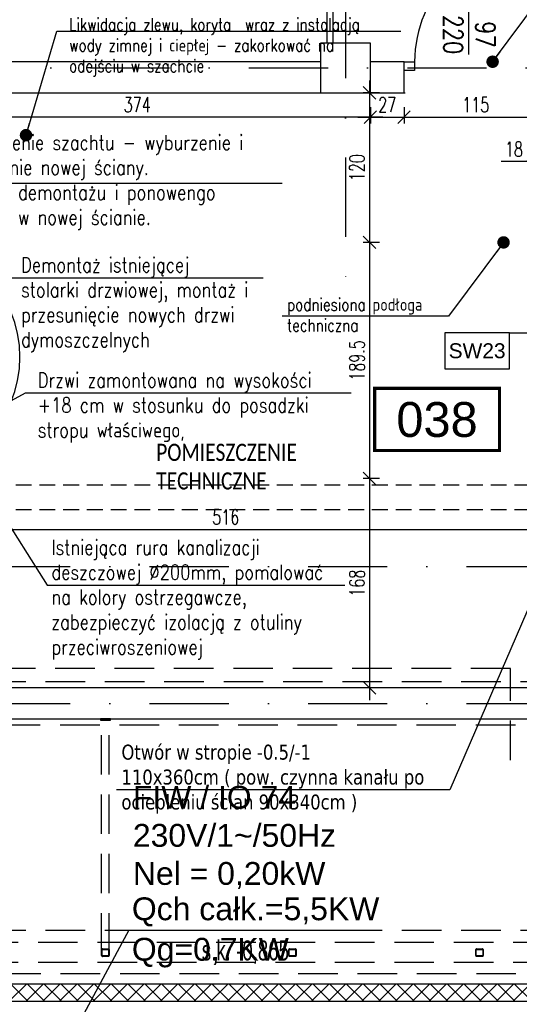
# Model space of a CAD drawing. Header units: centimetres. Extents: x -10729 to 23827, y -4437 to 19798.
# Tile 84 of 95: x 9289 to 9689, y 11959 to 12749. Entities that reach past the tile are written whole.
import ezdxf
from ezdxf.enums import TextEntityAlignment as Align

# ---------------------------------------------------------------- set-up
doc = ezdxf.new("R2010")
doc.units = ezdxf.units.CM
doc.header["$PDMODE"] = 35
doc.header["$PDSIZE"] = 0.1
for name, pattern in [('HIDDEN', [9.525, 6.35, -3.175]), ('Kondygnacja  -0_5$0$HIDDEN', [9.525, 6.35, -3.175]), ('Kondygnacja  -0_5$0$HIDDEN2', [4.7625, 3.175, -1.5875]), ('Osie rzutów$0$DASHDOT2', [12.7, 6.35, -3.175, 0, -3.175]), ('SU Lampy kwadratowe  -1$0$HIDDENX2', [19.05, 12.7, -6.35])]:
    doc.linetypes.add(name, pattern=pattern)
doc.layers.get('0').update_dxf_attribs({"color": 8})
doc.layers.get('DEFPOINTS').update_dxf_attribs({"color": 8})
for name, color, linetype in [('KJP_KK_OPISY MOCY klimakonwektorów', 7, 'Continuous'), ('Kondygnacja  -0_5$0$ARCH_GK', 8, 'Continuous'), ('Kondygnacja  -0_5$0$ARCH_INFO_ETYK_DRZWI', 8, 'Continuous'), ('Kondygnacja  -0_5$0$ARCH_INFO_OPISY', 8, 'Continuous'), ('Kondygnacja  -0_5$0$ARCH_INFO_OPISY_PRZEGRODY', 8, 'Continuous'), ('Kondygnacja  -0_5$0$ARCH_KONSTR_POWYŻEJ RZUTU', 8, 'Kondygnacja  -0_5$0$HIDDEN'), ('Kondygnacja  -0_5$0$ARCH_KONSTR_POWYŻEJ RZUTU_IST', 8, 'Kondygnacja  -0_5$0$HIDDEN2'), ('Kondygnacja  -0_5$0$ARCH_MUROWANE_IST', 8, 'Continuous'), ('Kondygnacja  -0_5$0$ARCH_POMOCNICZE', 8, 'Continuous'), ('Kondygnacja  -0_5$0$ARCH_SCHODY_IST', 8, 'Continuous'), ('Kondygnacja  -0_5$0$ARCH_WYPOSAŻENIE_SANITARNE_IST', 8, 'Continuous'), ('Kondygnacja  -0_5$0$ARCH_ŚLUSARKA_DRZWI', 8, 'Continuous'), ('Kondygnacja  -0_5$0$ARCH_ŻELBET_IST', 8, 'Continuous'), ('Kondygnacja +0_5$0$ARCH_ŚLUSARKA_DRZWI', 8, 'Continuous'), ('Osie rzutów$0$ARCH_INFO_OSIE_IST', 8, 'Osie rzutów$0$DASHDOT2'), ('Osie rzutów$0$ARCH_INFO_OSIE_OPISY_IST', 8, 'Continuous'), ('Pomieszczenia -05$0$ARCH_INFO_AREA_ETYKIETY_200', 8, 'Continuous')]:
    doc.layers.add(name, color=color, linetype=linetype)
doc.layers.add('Kondygnacja  -0_5$0$ARCH_INFO_WYMIARY', color=8, linetype='Continuous', lineweight=9)
doc.styles.add('Arial', font='arial.ttf')
doc.styles.add('Kondygnacja  -0_5$0$Arial', font='arial.ttf')
doc.styles.add('Kondygnacja  -0_5$0$BIKTS', font='bikromsw.shx', dxfattribs={"width": 0.8})
doc.styles.add('Kondygnacja  -0_5$0$Romans', font='Romans.shx', dxfattribs={"width": 0.7})
doc.styles.add('Kondygnacja  -0_5$0$Standard', font='txt')
doc.styles.add('Kondygnacja +0$0$ROMANS-50-CM', font='romans.shx', dxfattribs={"width": 0.8, "height": 10})
doc.styles.add('Pomieszczenia -05$0$Arial', font='arial.ttf')
doc.dimstyles.new('Kondygnacja  -0_5$0$ISO-25', dxfattribs={"dimtxt": 2.5, "dimasz": 2.5, "dimexe": 1.25, "dimexo": 0.625, "dimtad": 1, "dimtxsty": 'Kondygnacja  -0_5$0$Standard', "dimcen": 2.5, "dimadec": 0, "dimazin": 0, "dimtfac": 1, "dimtmove": 0, "dimatfit": 3, "dimfxl": 1, "dimarcsym": 0})
doc.dimstyles.new('Kondygnacja  -0_5$0$Wymiary 1-100', dxfattribs={"dimtxt": 12, "dimasz": 10, "dimexe": 5, "dimexo": 0, "dimgap": 4, "dimtad": 1, "dimrnd": 0.5, "dimzin": 12, "dimdsep": 46, "dimtxsty": 'Kondygnacja  -0_5$0$Romans', "dimblk": 'Kondygnacja  -0_5$0$_Oblique', "dimcen": 10, "dimdle": 10, "dimclrt": 55, "dimazin": 0, "dimtfac": 1, "dimtmove": 1, "dimatfit": 3, "dimfxl": 8, "dimfxlon": 1, "dimtolj": 1, "dimtzin": 0, "dimarcsym": 0})

# ---------------------------------------------------------------- blocks, each defined once
blk = doc.blocks.new('Osie rzutów')
at = {"layer": 'Osie rzutów$0$ARCH_INFO_OSIE_IST', "ltscale": 10}
for p, q in [((9550, 14290.38), (9550, 12514.27)), ((7947.38, 12710), (13655, 12710)), ((4436.04, 12310), (13655, 12310)), ((4436.04, 12200), (13655, 12200))]:
    blk.add_line(p, q, dxfattribs=at)
blk = doc.blocks.new('Kondygnacja  -0_5$0$konstrukcja istniejąca -0.5')
at = {"layer": 'Kondygnacja  -0_5$0$ARCH_KONSTR_POWYŻEJ RZUTU_IST', "ltscale": 10}
for p, q in [((8738, 12217.5), (9781.55, 12217.5)), ((9781.55, 12182.5), (8738, 12182.5))]:
    blk.add_line(p, q, dxfattribs=at)
for points in [[(8738, 12017.89), (9782, 12017.89)], [(9782, 11982.89), (8738, 11982.89)]]:
    blk.add_lwpolyline(points, dxfattribs=at)
at = {"layer": 'Kondygnacja  -0_5$0$ARCH_KONSTR_POWYŻEJ RZUTU_IST', "style": 'Kondygnacja  -0_5$0$BIKTS', "width": 0.7}
blk.add_text('s.k. -0,865', height=16, dxfattribs=at).set_placement((9434.83, 11993.75))
blk = doc.blocks.new('Kondygnacja  -0_5$0$wzmocnienie pod bramę -1')
at = {"layer": 'Kondygnacja  -0_5$0$ARCH_KONSTR_POWYŻEJ RZUTU', "ltscale": 5}
for p, q in [((22797.65, 9057.22, 0), (22797.65, 9243.72)), ((22803.65, 9057.22, 0), (22803.65, 9243.72)), ((23254.65, 9065.22, 0), (20950.65, 9065.22, 0)), ((23254.65, 9049.22, 0), (20950.65, 9049.22, 0))]:
    blk.add_line(p, q, dxfattribs=at)
blk.add_lwpolyline([(22796.65, 9243.72), (22804.65, 9243.72), (22804.65, 9244.72), (22796.65, 9244.72)], close=True, dxfattribs=at)
at = {"layer": 'Kondygnacja  -0_5$0$ARCH_KONSTR_POWYŻEJ RZUTU', "ltscale": 5, "elevation": 0}
for points in [[(22798.25, 9054.22, -0.414214), (22797.65, 9054.82), (22797.65, 9059.62, -0.414214), (22798.25, 9060.22), (22803.05, 9060.22, -0.414214), (22803.65, 9059.62), (22803.65, 9054.82, -0.414214), (22803.05, 9054.22)], [(22798.25, 9054.62, -0.414214), (22798.05, 9054.82), (22798.05, 9059.62, -0.414214), (22798.25, 9059.82), (22803.05, 9059.82, -0.414214), (22803.25, 9059.62), (22803.25, 9054.82, -0.414214), (22803.05, 9054.62)], [(22948.25, 9054.22, -0.414214), (22947.65, 9054.82), (22947.65, 9059.62, -0.414214), (22948.25, 9060.22), (22953.05, 9060.22, -0.414214), (22953.65, 9059.62), (22953.65, 9054.82, -0.414214), (22953.05, 9054.22)], [(22948.25, 9054.62, -0.414214), (22948.05, 9054.82), (22948.05, 9059.62, -0.414214), (22948.25, 9059.82), (22953.05, 9059.82, -0.414214), (22953.25, 9059.62), (22953.25, 9054.82, -0.414214), (22953.05, 9054.62)], [(23098.25, 9054.22, -0.414214), (23097.65, 9054.82), (23097.65, 9059.62, -0.414214), (23098.25, 9060.22), (23103.05, 9060.22, -0.414214), (23103.65, 9059.62), (23103.65, 9054.82, -0.414214), (23103.05, 9054.22)], [(23098.25, 9054.62, -0.414214), (23098.05, 9054.82), (23098.05, 9059.62, -0.414214), (23098.25, 9059.82), (23103.05, 9059.82, -0.414214), (23103.25, 9059.62), (23103.25, 9054.82, -0.414214), (23103.05, 9054.62)]]:
    blk.add_lwpolyline(points, format="xyb", close=True, dxfattribs=at)
blk = doc.blocks.new('Kondygnacja  -0_5$0$A$C00C90F23')
at = {"layer": 'Kondygnacja  -0_5$0$ARCH_MUROWANE_IST', "ltscale": 4}
for points in [[(9240, 12715), (8680, 12715)], [(9530, 12715), (9280, 12715)]]:
    blk.add_lwpolyline(points, dxfattribs=at)
blk = doc.blocks.new('Kondygnacja  -0_5$0$_Oblique')
at = {"color": 0, "linetype": 'ByBlock', "lineweight": -2}
blk.add_line((-0.5, -0.5), (0.5, 0.5), dxfattribs=at)
blk = doc.blocks.new('*D264')
at = {"layer": 'DEFPOINTS', "color": 0}
for p in [(9597, 12691.12), (9570, 12690), (9597, 12670.51)]:
    blk.add_point(p, dxfattribs=at)
at = {"layer": 'Kondygnacja  -0_5$0$ARCH_INFO_WYMIARY', "color": 0, "lineweight": -2}
for p, q in [((9570, 12678.51), (9570, 12665.51)), ((9597, 12678.51), (9597, 12665.51)), ((9560, 12670.51), (9607, 12670.51))]:
    blk.add_line(p, q, dxfattribs=at)
at = {"layer": 'Kondygnacja  -0_5$0$ARCH_INFO_WYMIARY', "color": 0, "lineweight": -2, "xscale": 10, "yscale": 10, "zscale": 10, "rotation": 180}
blk.add_blockref('Kondygnacja  -0_5$0$_Oblique', (9570, 12670.51), dxfattribs=at)
at = {"layer": 'Kondygnacja  -0_5$0$ARCH_INFO_WYMIARY', "color": 0, "lineweight": -2, "xscale": 10, "yscale": 10, "zscale": 10}
blk.add_blockref('Kondygnacja  -0_5$0$_Oblique', (9597, 12670.51), dxfattribs=at)
at = {"layer": 'Kondygnacja  -0_5$0$ARCH_INFO_WYMIARY', "color": 55, "insert": (9583.5, 12680.51), "char_height": 12, "attachment_point": 5, "style": 'Kondygnacja  -0_5$0$Romans'}
blk.add_mtext('\\A1;27', dxfattribs=at)
blk = doc.blocks.new('*D265')
at = {"layer": 'DEFPOINTS', "color": 0}
for p in [(9597, 12689.99), (9712, 12690), (9712, 12670.51)]:
    blk.add_point(p, dxfattribs=at)
at = {"layer": 'Kondygnacja  -0_5$0$ARCH_INFO_WYMIARY', "color": 0, "lineweight": -2}
for p, q in [((9597, 12678.51), (9597, 12665.51)), ((9712, 12678.51), (9712, 12665.51)), ((9587, 12670.51), (9722, 12670.51))]:
    blk.add_line(p, q, dxfattribs=at)
at = {"layer": 'Kondygnacja  -0_5$0$ARCH_INFO_WYMIARY', "color": 0, "lineweight": -2, "xscale": 10, "yscale": 10, "zscale": 10, "rotation": 180}
blk.add_blockref('Kondygnacja  -0_5$0$_Oblique', (9597, 12670.51), dxfattribs=at)
at = {"layer": 'Kondygnacja  -0_5$0$ARCH_INFO_WYMIARY', "color": 0, "lineweight": -2, "xscale": 10, "yscale": 10, "zscale": 10}
blk.add_blockref('Kondygnacja  -0_5$0$_Oblique', (9712, 12670.51), dxfattribs=at)
at = {"layer": 'Kondygnacja  -0_5$0$ARCH_INFO_WYMIARY', "color": 55, "insert": (9654.5, 12680.51), "char_height": 12, "attachment_point": 5, "style": 'Kondygnacja  -0_5$0$Romans'}
blk.add_mtext('\\A1;115', dxfattribs=at)
blk = doc.blocks.new('Kondygnacja  -0_5$0$T-drzwi_dół-200')
at = {"layer": 'Kondygnacja  -0_5$0$ARCH_INFO_ETYK_DRZWI'}
blk.add_line((0, 0), (0, -60), dxfattribs=at)
blk.add_lwpolyline([(-17.5, -77.5), (-17.5, -143.7, 1), (17.5, -143.7), (17.5, -77.5, 1)], format="xyb", close=True, dxfattribs=at)
at = {"layer": 'Kondygnacja  -0_5$0$ARCH_INFO_ETYK_DRZWI', "style": 'Kondygnacja  -0_5$0$Romans', "width": 0.8}
for tag, p in [('ADS_DRZWI:SZEROKOŚĆ', (-7.9, -23)), ('ADS_DRZWI:WYSOKOŚĆ', (29, -23))]:
    blk.add_attdef(tag, text='', height=22, rotation=90, dxfattribs=at).set_placement(p, align=Align.CENTER)
at = {"layer": 'Kondygnacja  -0_5$0$ARCH_INFO_ETYK_DRZWI', "color": 1, "style": 'Kondygnacja  -0_5$0$Arial'}
blk.add_attdef('ADS_DRZWI:ODPORNOŚĆ_OGNIOWA', text='', height=22, dxfattribs=at).set_placement((-0.1, 13.3), align=Align.BOTTOM_CENTER)
at = {"layer": 'Kondygnacja  -0_5$0$ARCH_INFO_ETYK_DRZWI', "style": 'Kondygnacja  -0_5$0$Arial'}
blk.add_attdef('ADS_DRZWI:SYMBOL', text='', height=20, rotation=90, dxfattribs=at).set_placement((0, -110.6), align=Align.MIDDLE)
blk = doc.blocks.new('Pomieszczenia -05$0$etykieta_numer')
at = {"color": 0, "linetype": 'ByBlock', "const_width": 2.44}
blk.add_lwpolyline([(-50, -50), (-50, 0), (50, 0), (50, -50)], close=True, dxfattribs=at)
at = {"color": 0, "linetype": 'ByBlock', "style": 'Pomieszczenia -05$0$Arial'}
blk.add_attdef('AECAREA:NUMBER', text='', height=28, dxfattribs=at).set_placement((0, -25), align=Align.MIDDLE)
blk = doc.blocks.new('Kondygnacja  -0_5$0$_Dot')
at = {"color": 0, "linetype": 'ByBlock', "lineweight": -2}
blk.add_line((-0.5, 0), (-1, 0), dxfattribs=at)
at = {"color": 0, "linetype": 'ByBlock', "const_width": 0.5}
blk.add_lwpolyline([(-0.25, 0, 1), (0.25, 0, 1)], format="xyb", close=True, dxfattribs=at)
blk = doc.blocks.new('*D294')
at = {"layer": 'DEFPOINTS', "color": 0}
for p in [(9196, 12690), (9570, 12690), (9196, 12670.51)]:
    blk.add_point(p, dxfattribs=at)
at = {"layer": 'Kondygnacja  -0_5$0$ARCH_INFO_WYMIARY', "color": 0, "lineweight": -2}
for p, q in [((9196, 12678.51), (9196, 12665.51)), ((9570, 12678.51), (9570, 12665.51)), ((9580, 12670.51), (9186, 12670.51))]:
    blk.add_line(p, q, dxfattribs=at)
at = {"layer": 'Kondygnacja  -0_5$0$ARCH_INFO_WYMIARY', "color": 0, "lineweight": -2, "xscale": 10, "yscale": 10, "zscale": 10, "rotation": 180}
blk.add_blockref('Kondygnacja  -0_5$0$_Oblique', (9196, 12670.51), dxfattribs=at)
at = {"layer": 'Kondygnacja  -0_5$0$ARCH_INFO_WYMIARY', "color": 0, "lineweight": -2, "xscale": 10, "yscale": 10, "zscale": 10}
blk.add_blockref('Kondygnacja  -0_5$0$_Oblique', (9570, 12670.51), dxfattribs=at)
at = {"layer": 'Kondygnacja  -0_5$0$ARCH_INFO_WYMIARY', "color": 55, "insert": (9383, 12680.51), "char_height": 12, "attachment_point": 5, "style": 'Kondygnacja  -0_5$0$Romans'}
blk.add_mtext('\\A1;374', dxfattribs=at)
blk = doc.blocks.new('*D295')
at = {"layer": 'DEFPOINTS', "color": 0}
for p in [(9592, 12689.99), (9569.32, 12569.99), (9592, 12569.99)]:
    blk.add_point(p, dxfattribs=at)
at = {"layer": 'Kondygnacja  -0_5$0$ARCH_INFO_WYMIARY', "color": 0, "lineweight": -2}
for p, q in [((9569.32, 12699.99), (9569.32, 12559.99)), ((9577.32, 12689.99), (9564.32, 12689.99)), ((9577.32, 12569.99), (9564.32, 12569.99))]:
    blk.add_line(p, q, dxfattribs=at)
at = {"layer": 'Kondygnacja  -0_5$0$ARCH_INFO_WYMIARY', "color": 0, "lineweight": -2, "xscale": 10, "yscale": 10, "zscale": 10}
for p, rotation in [((9569.32, 12689.99), 90), ((9569.32, 12569.99), 270)]:
    blk.add_blockref('Kondygnacja  -0_5$0$_Oblique', p, dxfattribs=dict(at, rotation=rotation))
at = {"layer": 'Kondygnacja  -0_5$0$ARCH_INFO_WYMIARY', "color": 55, "insert": (9559.32, 12629.99), "char_height": 12, "attachment_point": 5, "rotation": 90, "style": 'Kondygnacja  -0_5$0$Romans'}
blk.add_mtext('\\A1;120', dxfattribs=at)
blk = doc.blocks.new('*D296')
at = {"layer": 'DEFPOINTS', "color": 0}
for p in [(9592, 12569.99), (9569.32, 12380.5), (9577.54, 12380.5)]:
    blk.add_point(p, dxfattribs=at)
at = {"layer": 'Kondygnacja  -0_5$0$ARCH_INFO_WYMIARY', "color": 0, "lineweight": -2}
for p, q in [((9569.32, 12579.99), (9569.32, 12370.5)), ((9577.32, 12569.99), (9564.32, 12569.99)), ((9577.32, 12380.5), (9564.32, 12380.5))]:
    blk.add_line(p, q, dxfattribs=at)
at = {"layer": 'Kondygnacja  -0_5$0$ARCH_INFO_WYMIARY', "color": 0, "lineweight": -2, "xscale": 10, "yscale": 10, "zscale": 10}
for p, rotation in [((9569.32, 12569.99), 90), ((9569.32, 12380.5), 270)]:
    blk.add_blockref('Kondygnacja  -0_5$0$_Oblique', p, dxfattribs=dict(at, rotation=rotation))
at = {"layer": 'Kondygnacja  -0_5$0$ARCH_INFO_WYMIARY', "color": 55, "insert": (9559.32, 12475.25), "char_height": 12, "attachment_point": 5, "rotation": 90, "style": 'Kondygnacja  -0_5$0$Romans'}
blk.add_mtext('\\A1;189.5', dxfattribs=at)
blk = doc.blocks.new('*D297')
at = {"layer": 'DEFPOINTS', "color": 0}
for p in [(9623.27, 12380.5), (9569.32, 12212.5), (9623.27, 12212.5)]:
    blk.add_point(p, dxfattribs=at)
at = {"layer": 'Kondygnacja  -0_5$0$ARCH_INFO_WYMIARY', "color": 0, "lineweight": -2}
for p, q in [((9569.32, 12390.5), (9569.32, 12202.5)), ((9577.32, 12380.5), (9564.32, 12380.5)), ((9577.32, 12212.5), (9564.32, 12212.5))]:
    blk.add_line(p, q, dxfattribs=at)
at = {"layer": 'Kondygnacja  -0_5$0$ARCH_INFO_WYMIARY', "color": 0, "lineweight": -2, "xscale": 10, "yscale": 10, "zscale": 10}
for p, rotation in [((9569.32, 12380.5), 90), ((9569.32, 12212.5), 270)]:
    blk.add_blockref('Kondygnacja  -0_5$0$_Oblique', p, dxfattribs=dict(at, rotation=rotation))
at = {"layer": 'Kondygnacja  -0_5$0$ARCH_INFO_WYMIARY', "color": 55, "insert": (9559.32, 12296.5), "char_height": 12, "attachment_point": 5, "rotation": 90, "style": 'Kondygnacja  -0_5$0$Romans'}
blk.add_mtext('\\A1;168', dxfattribs=at)
blk = doc.blocks.new('*D304')
at = {"layer": 'DEFPOINTS', "color": 0}
for p in [(9196, 12369.5), (9712, 12369.5), (9712, 12339.58)]:
    blk.add_point(p, dxfattribs=at)
at = {"layer": 'Kondygnacja  -0_5$0$ARCH_INFO_WYMIARY', "color": 0, "lineweight": -2}
for p, q in [((9196, 12347.58), (9196, 12334.58)), ((9712, 12347.58), (9712, 12334.58)), ((9186, 12339.58), (9722, 12339.58))]:
    blk.add_line(p, q, dxfattribs=at)
at = {"layer": 'Kondygnacja  -0_5$0$ARCH_INFO_WYMIARY', "color": 0, "lineweight": -2, "xscale": 10, "yscale": 10, "zscale": 10, "rotation": 180}
blk.add_blockref('Kondygnacja  -0_5$0$_Oblique', (9196, 12339.58), dxfattribs=at)
at = {"layer": 'Kondygnacja  -0_5$0$ARCH_INFO_WYMIARY', "color": 0, "lineweight": -2, "xscale": 10, "yscale": 10, "zscale": 10}
blk.add_blockref('Kondygnacja  -0_5$0$_Oblique', (9712, 12339.58), dxfattribs=at)
at = {"layer": 'Kondygnacja  -0_5$0$ARCH_INFO_WYMIARY', "color": 55, "insert": (9454, 12349.58), "char_height": 12, "attachment_point": 5, "style": 'Kondygnacja  -0_5$0$Romans'}
blk.add_mtext('\\A1;516', dxfattribs=at)
blk = doc.blocks.new('*D339')
at = {"layer": 'DEFPOINTS', "color": 0}
for p in [(9712, 12690), (9730, 12690), (9712, 12670.51)]:
    blk.add_point(p, dxfattribs=at)
at = {"layer": 'Kondygnacja  -0_5$0$ARCH_INFO_WYMIARY', "color": 0, "lineweight": -2}
for p, q in [((9712, 12678.51), (9712, 12665.51)), ((9730, 12678.51), (9730, 12665.51)), ((9721, 12670.51), (9695.37, 12634.8)), ((9740, 12670.51), (9702, 12670.51)), ((9695.37, 12634.8), (9674.97, 12634.8))]:
    blk.add_line(p, q, dxfattribs=at)
at = {"layer": 'Kondygnacja  -0_5$0$ARCH_INFO_WYMIARY', "color": 0, "lineweight": -2, "xscale": 10, "yscale": 10, "zscale": 10, "rotation": 180}
blk.add_blockref('Kondygnacja  -0_5$0$_Oblique', (9712, 12670.51), dxfattribs=at)
at = {"layer": 'Kondygnacja  -0_5$0$ARCH_INFO_WYMIARY', "color": 0, "lineweight": -2, "xscale": 10, "yscale": 10, "zscale": 10}
blk.add_blockref('Kondygnacja  -0_5$0$_Oblique', (9730, 12670.51), dxfattribs=at)
at = {"layer": 'Kondygnacja  -0_5$0$ARCH_INFO_WYMIARY', "color": 55, "insert": (9685.17, 12644.8), "char_height": 12, "attachment_point": 5, "style": 'Kondygnacja  -0_5$0$Romans'}
blk.add_mtext('\\A1;18', dxfattribs=at)

msp = doc.modelspace()

# ---------------------------------------------------------------- hatches: boundary and pattern name
at = {"layer": 'Kondygnacja  -0_5$0$ARCH_GK', "linetype": 'Continuous', "lineweight": -3}
h = msp.add_hatch(dxfattribs=at)
h.set_pattern_fill('ANSI37', color=256, scale=3, style=0)
h.paths.add_polyline_path([(6220, 11975), (6220, 11961), (6471, 11961), (6478.5, 11964.417), (6478.5, 11975)], flags=0)
h.paths.add_polyline_path([(6478.5, 11975), (6478.5, 11964.417), (6486, 11961), (11133.785, 11961), (11139.584, 11975)], flags=0)

# ---------------------------------------------------------------- linework, layer by layer
at = {"linetype": 'HIDDEN', "ltscale": 5}
msp.add_lwpolyline([(9682.376, 12154.407), (9682.376, 12227.986), (8859.997, 12227.986)], dxfattribs=at)
at = {"layer": 'KJP_KK_OPISY MOCY klimakonwektorów'}
for q in [(9259.998, 11802.084), (9576.243, 12018.029)]:
    msp.add_line((9376.355, 12018.029), q, dxfattribs=at)
at = {"layer": 'Kondygnacja  -0_5$0$ARCH_GK', "linetype": 'Continuous', "lineweight": -3}
for p, q in [((6220, 11975), (11139.584, 11975)), ((6486, 11961), (11133.785, 11961))]:
    msp.add_line(p, q, dxfattribs=at)
at = {"layer": 'Kondygnacja  -0_5$0$ARCH_INFO_OPISY_PRZEGRODY'}
msp.add_lwpolyline([(9629.6, 12468.553), (9681.6, 12468.553), (9681.6, 12497.353), (9629.6, 12497.353), (9629.6, 12468.553)], close=True, dxfattribs=at)
msp.add_lwpolyline([(9681.6, 12497.353), (9757.007, 12497.353)], dxfattribs=at)
at = {"layer": 'Kondygnacja  -0_5$0$ARCH_MUROWANE_IST', "ltscale": 4}
msp.add_line((8695, 12690), (9598, 12690), dxfattribs=at)
msp.add_lwpolyline([(9597.002, 12690), (9597, 12715), (9570, 12715)], dxfattribs=at)
at = {"layer": 'Kondygnacja  -0_5$0$ARCH_SCHODY_IST'}
for points in [[(8946, 12760.5), (9540, 12760.5), (9540, 12730)], [(8946, 12756), (9535, 12756), (9535, 12730)]]:
    msp.add_lwpolyline(points, dxfattribs=at)
at = {"layer": 'Kondygnacja  -0_5$0$ARCH_WYPOSAŻENIE_SANITARNE_IST', "linetype": 'SU Lampy kwadratowe  -1$0$HIDDENX2'}
for points in [[(8695, 12375.5), (10070.5, 12375.5)], [(8695, 12355.5), (10050.5, 12355.5)]]:
    msp.add_lwpolyline(points, dxfattribs=at)
at = {"layer": 'Kondygnacja  -0_5$0$ARCH_ŚLUSARKA_DRZWI', "linetype": 'Continuous', "lineweight": -3}
msp.add_lwpolyline([(9605.5, 12708), (9597, 12708), (9597, 12715), (9605.5, 12715)], close=True, dxfattribs=at)
msp.add_arc((9702.5, 12715), 97, 90, 180, dxfattribs=at)
at = {"layer": 'Kondygnacja  -0_5$0$ARCH_ŻELBET_IST', "ltscale": 4}
msp.add_line((9832, 12212.5), (8688, 12212.5), dxfattribs=at)
msp.add_lwpolyline([(9530, 12690), (9570, 12690), (9570, 12730), (9530, 12730)], close=True, dxfattribs=at)
msp.add_lwpolyline([(9530, 12690), (9570, 12690), (9570, 12730), (9530, 12730)], close=True, dxfattribs=at)
msp.add_lwpolyline([(9280, 12187.5), (9832, 12187.5)], dxfattribs=at)
at = {"layer": 'Kondygnacja +0_5$0$ARCH_ŚLUSARKA_DRZWI', "linetype": 'Continuous', "lineweight": -3}
msp.add_arc((9195.5, 12478), 93.501, 270.306392, 89.693608, dxfattribs=at)

# ---------------------------------------------------------------- block references
at = {"layer": 'Kondygnacja  -0_5$0$ARCH_INFO_ETYK_DRZWI', "linetype": 'Continuous', "lineweight": -3}
ref = msp.add_blockref('Kondygnacja  -0_5$0$T-drzwi_dół-200', (9649, 12720.731), dxfattribs=dict(at, xscale=0.7000000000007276, yscale=0.7000000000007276, zscale=0.7, rotation=180))
ref.add_attrib('ADS_DRZWI:WYSOKOŚĆ', '220', dxfattribs={"height": 15.4, "rotation": 270, "style": 'Kondygnacja  -0_5$0$Romans', "width": 0.8}).set_placement((9628.7, 12736.831), align=Align.CENTER)
ref.add_attrib('ADS_DRZWI:SZEROKOŚĆ', '97', dxfattribs={"height": 15.4, "rotation": 270, "style": 'Kondygnacja  -0_5$0$Romans', "width": 0.8}).set_placement((9654.537, 12736.831), align=Align.CENTER)
ref.add_attrib('ADS_DRZWI:SYMBOL', 'DA26', dxfattribs={"height": 14, "rotation": 270, "style": 'Kondygnacja  -0_5$0$Arial'}).set_placement((9649, 12798.143), align=Align.MIDDLE)
at = {"layer": 'Kondygnacja  -0_5$0$ARCH_KONSTR_POWYŻEJ RZUTU'}
for name, p in [('Kondygnacja  -0_5$0$konstrukcja istniejąca -0.5', (0, 0)), ('Kondygnacja  -0_5$0$wzmocnienie pod bramę -1', (-13443.153, 2942.777))]:
    msp.add_blockref(name, p, dxfattribs=at)
at = {"layer": 'Kondygnacja  -0_5$0$ARCH_POMOCNICZE'}
msp.add_blockref('Kondygnacja  -0_5$0$A$C00C90F23', (0, 0), dxfattribs=at)
at = {"layer": 'Osie rzutów$0$ARCH_INFO_OSIE_OPISY_IST'}
msp.add_blockref('Osie rzutów', (0, 0), dxfattribs=at)
at = {"layer": 'Pomieszczenia -05$0$ARCH_INFO_AREA_ETYKIETY_200', "linetype": 'Continuous', "lineweight": -3}
msp.add_blockref('Pomieszczenia -05$0$etykieta_numer', (9623.459, 12452.877), dxfattribs=at).add_auto_attribs({'AECAREA:NUMBER': '038'})

# ---------------------------------------------------------------- texts
at = {"layer": 'KJP_KK_OPISY MOCY klimakonwektorów', "char_height": 18.326, "width": 421.7149, "attachment_point": 1, "style": 'Arial'}
for s, insert in [('FIW / IO 74\\P230V/1~/50Hz\\PNel = 0,20kW', (9379.553, 12133.795, 2308.732)), ('Qch całk.=5,5KW', (9378.743, 12044.311, 1879.287)), ('Qg=0,7KW', (9378.743, 12011.832, 1879.287))]:
    msp.add_mtext(s, dxfattribs=dict(at, insert=insert))
at = {"layer": 'Kondygnacja  -0_5$0$ARCH_INFO_OPISY', "attachment_point": 7, "style": 'Kondygnacja +0$0$ROMANS-50-CM'}
for s, insert, char_height, width in [('{\\H0.8333x;Likwidacja zlewu, koryta  wraz z instalacją wody zimnej i ciepłej - zakorkować na odejściu w szachcie}', (9328.419, 12703.261), 12, 266.00877), ('Zmniejszenie szachtu - wyburzenie i postawienie nowej ściany.\\PDrzwi do demontażu i ponowengo montażu w nowej ścianie.', (9225.316, 12580.161), 12, 277.84062), ('Demontaż istniejącej stolarki drzwiowej, montaż i przesunięcie nowych drzwi dymoszczelnych', (9289.848, 12481.936), 12, 199.94501), ('{\\H0.8333x;podniesiona podłoga techniczna}', (9503.161, 12498.47), 12, 132.30532), ('Drzwi zamontowana na wysokości +18 cm w stosunku do posadzki stropu właściwego,', (9303.219, 12409.453), 12, 266.00877), ('\\pt165;{\\fCalibri|b0|i0|c238|p34;\\H0.9167x;POMIESZCZENIE\\PTECHNICZNE}', (9398.286, 12371.547), 15, 539.02277), ('Istniejąca rura kanalizacji deszczowej %%C200mm, pomalować na kolory ostrzegawcze, zabezpieczyć izolacją z otuliny przeciwroszeniowej', (9314.204, 12235.299), 12, 248.97096), ('{\\fVerdana|b0|i0|c238|p34;Otwór w stropie -0.5/-1\\P110x360cm ( pow. czynna kanału po ociepleniu ścian 90x340cm )}', (9370.369, 12111.45), 12, 266.00877)]:
    msp.add_mtext(s, dxfattribs=dict(at, insert=insert, char_height=char_height, width=width))
at = {"layer": 'Kondygnacja  -0_5$0$ARCH_INFO_OPISY_PRZEGRODY', "insert": (9655.6, 12482.953), "char_height": 12, "width": 52, "attachment_point": 5, "style": 'Kondygnacja  -0_5$0$Arial'}
msp.add_mtext('SW23', dxfattribs=at)

# ---------------------------------------------------------------- dimensions: what is measured, and where the dimension line sits
at = {"layer": 'Kondygnacja  -0_5$0$ARCH_INFO_WYMIARY'}
for base, p1, p2, picture, middle in [((9569.317, 12569.994), (9592, 12689.994), (9592, 12569.994), '*D295', (9559.317, 12629.994)), ((9569.317, 12380.5), (9592, 12569.994), (9577.544, 12380.5), '*D296', (9559.317, 12475.247))]:
    dim = msp.add_linear_dim(base=base, p1=p1, p2=p2, angle=90, dimstyle='Kondygnacja  -0_5$0$Wymiary 1-100', dxfattribs=at)
    dim.commit()
    dim.dimension.update_dxf_attribs({"geometry": picture, "text_midpoint": middle})
for base, p1, p2, picture, middle in [((9597.002, 12670.514), (9570, 12690), (9597.002, 12691.118), '*D264', (9583.501, 12680.514)), ((9196, 12670.508), (9570, 12690), (9196, 12690), '*D294', (9383, 12680.508)), ((9712, 12670.508), (9597.002, 12689.994), (9712, 12690), '*D265', (9654.501, 12680.508)), ((9712, 12339.58), (9196, 12369.5), (9712, 12369.5), '*D304', (9454, 12349.58))]:
    dim = msp.add_linear_dim(base=base, p1=p1, p2=p2, dimstyle='Kondygnacja  -0_5$0$Wymiary 1-100', dxfattribs=at)
    dim.commit()
    dim.dimension.update_dxf_attribs({"geometry": picture, "text_midpoint": middle})
dim = msp.add_linear_dim(base=(9712, 12670.508), p1=(9730, 12690), p2=(9712, 12690), dimstyle='Kondygnacja  -0_5$0$Wymiary 1-100', dxfattribs=at)
dim.commit()
dim.dimension.update_dxf_attribs({"geometry": '*D339', "text_midpoint": (9691.375, 12634.798), "dimtype": 160})
dim = msp.add_linear_dim(base=(9569.317, 12212.5), p1=(9623.27, 12380.5), p2=(9623.27, 12212.5), angle=90, dimstyle='Kondygnacja  -0_5$0$Wymiary 1-100', dxfattribs=at)
dim.commit()
dim.dimension.update_dxf_attribs({"geometry": '*D297', "text_midpoint": (9569.317, 12296.5), "dimtype": 160})

# ---------------------------------------------------------------- leaders
at = {"layer": 'Kondygnacja  -0_5$0$ARCH_INFO_OPISY'}
for points in [[(9668.048, 12715), (9770.335, 12852.644), (10046.252, 12852.644)], [(9293.861, 12656.039), (9318.511, 12739.475), (9594.428, 12739.475)], [(9171.66, 12535), (9223.26, 12617.619), (9499.177, 12617.619)], [(9676.823, 12569.994), (9632.698, 12510.69), (9499.251, 12510.69)], [(9216.813, 12459.574), (9279.941, 12541.446), (9484.008, 12541.446)], [(9783.692, 12478.066), (9633.628, 12130.701), (9366.376, 12130.701)], [(9196, 12396.01), (9293.311, 12449.287), (9554.651, 12449.287)], [(9268.015, 12362.462), (9310.813, 12294.945), (9549.419, 12294.945)]]:
    msp.add_leader(points, dimstyle='Kondygnacja  -0_5$0$ISO-25', override={"dimscale": 5, "dimasz": 2, "dimtad": 0, "dimldrblk": 'Kondygnacja  -0_5$0$_Dot'}, dxfattribs=at)

doc.saveas('drawing.dxf')
